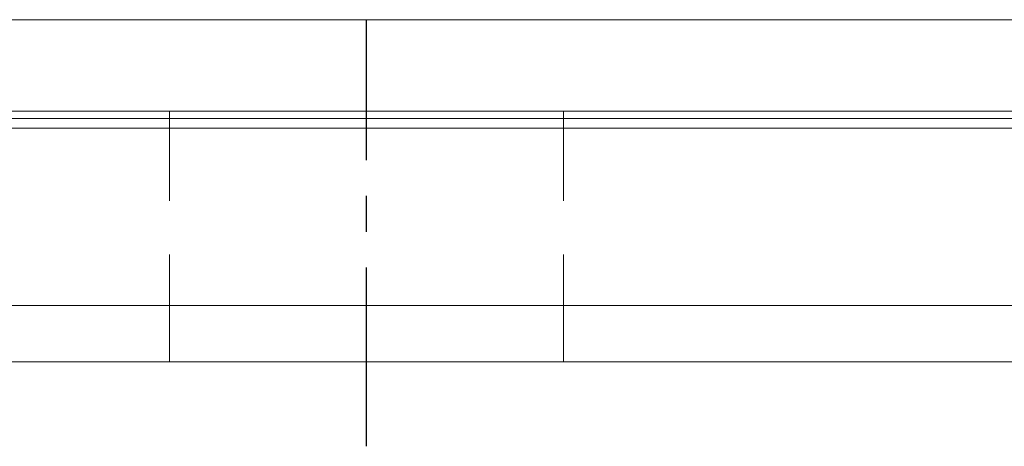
# Model space of a CAD drawing. Header units: millimetres. Extents: x 560 to 1081, y 167 to 345.
# Tile 36 of 52: x 965 to 1000, y 189 to 204. Entities that reach past the tile are written whole.
import ezdxf

# ---------------------------------------------------------------- set-up
doc = ezdxf.new("R2010")
doc.units = ezdxf.units.MM
for name, pattern in [('CENTER', [10.16, 6.35, -1.27, 1.27, -1.27]), ('DASHED', [0.75, 0.5, -0.25]), ('HIDDEN', [1.905, 1.27, -0.635])]:
    doc.linetypes.add(name, pattern=pattern)
for name, color, linetype in [('CL', 1, 'CENTER'), ('HID', 2, 'DASHED'), ('OUT', 3, 'Continuous')]:
    doc.layers.add(name, color=color, linetype=linetype)

msp = doc.modelspace()

# ---------------------------------------------------------------- linework, layer by layer
at = {"layer": 'CL', "color": 0}
msp.add_line((977.048, 189.186), (977.048, 204.336), dxfattribs=at)
at = {"layer": 'HID', "color": 0, "linetype": 'HIDDEN', "lineweight": 0, "ltscale": 3}
for p, q in [((970.048, 192.186), (970.048, 201.086)), ((984.048, 192.186), (984.048, 201.086))]:
    msp.add_line(p, q, dxfattribs=at)
at = {"layer": 'OUT', "color": 0, "linetype": 'Continuous', "lineweight": 15}
for p, q in [((1012.048, 204.336), (872.048, 204.336)), ((1012.048, 201.086), (872.048, 201.086)), ((800.79, 200.832), (1081.048, 200.832)), ((801.011, 200.479), (1081.048, 200.479)), ((802.651, 194.186), (1081.048, 194.186)), ((747.048, 192.186), (1081.048, 192.186))]:
    msp.add_line(p, q, dxfattribs=at)

doc.saveas('drawing.dxf')
